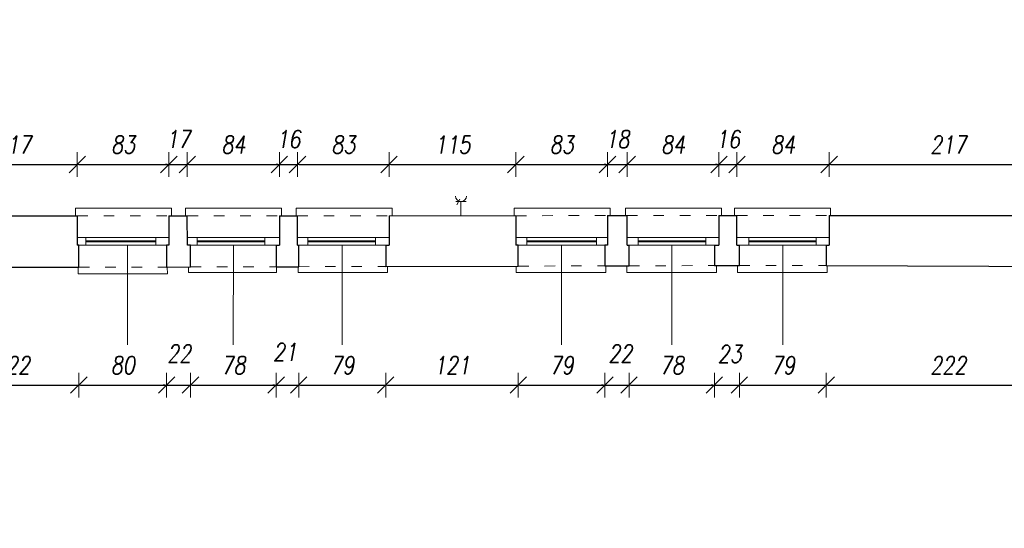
# Model space of a CAD drawing. Header units: millimetres. Extents: x -58431 to 28973, y -32170 to 9431.
# Tile 20 of 54: x -37238 to -28274, y -13723 to -9094. Entities that reach past the tile are written whole.
import ezdxf

# ---------------------------------------------------------------- set-up
doc = ezdxf.new("R2010")
doc.units = ezdxf.units.MM
doc.header["$LTSCALE"] = 8
doc.linetypes.add('ACAD_ISO03W100', pattern=[30, 12, -18])
doc.layers.get('Defpoints').update_dxf_attribs({"lineweight": 0})
for name, color, linetype, lineweight in [('A_DIMEN', 7, 'Continuous', 0), ('BAM_OPISY POWIERZCHNI', 40, 'Continuous', 0), ('instalacje', 6, 'Continuous', 0), ('piętro_dzwi i okna', 3, 'Continuous', 0), ('piętro_parapet', 6, 'Continuous', 0), ('piętro_podciąg', 2, 'ACAD_ISO03W100', 0), ('piętro_rzut', 7, 'Continuous', 30), ('wymiarowanie', 4, 'Continuous', 0)]:
    doc.layers.add(name, color=color, linetype=linetype, lineweight=lineweight)
doc.styles.add('ROMANS1', font='romans.shx', dxfattribs={"width": 0.8, "oblique": 10})
doc.dimstyles.new('NARCH100', dxfattribs={"dimscale": 100, "dimtxt": 1.6, "dimasz": 0.15, "dimexe": 0, "dimexo": 0, "dimgap": 1, "dimtad": 1, "dimdec": 0, "dimlfac": 0.1, "dimrnd": 1, "dimdsep": 46, "dimtxsty": 'ROMANS1', "dimblk": 'wym', "dimcen": -1.5, "dimse1": 1, "dimse2": 1, "dimclrd": 4, "dimclre": 4, "dimclrt": 3, "dimadec": 0, "dimazin": 0, "dimtfac": 0.04, "dimtdec": 0, "dimtmove": 2, "dimatfit": 3, "dimldrblk": 'wym', "dimfxl": 0, "dimtolj": 1, "dimarcsym": 0})

# ---------------------------------------------------------------- blocks, each defined once
blk = doc.blocks.new('wym')
at = {"layer": 'A_DIMEN', "color": 4, "ltscale": 100}
for p, q in [((0, -7.5), (0, 7.5)), ((-5, -5), (5, 5)), ((-5, 0), (5, 0))]:
    blk.add_line(p, q, dxfattribs=at)
blk = doc.blocks.new('*D405')
at = {"layer": 'BAM_OPISY POWIERZCHNI', "color": 4, "lineweight": -2, "transparency": 16777216}
blk.add_line((-37869.4, -10411.8), (-36728.1, -10411.8), dxfattribs=at)
at = {"layer": 'Defpoints', "color": 0, "transparency": 16777216}
for p in [(-36713.1, -10411.8), (-37884.4, -11076.6), (-36713.1, -11076.7)]:
    blk.add_point(p, dxfattribs=at)
at = {"layer": 'BAM_OPISY POWIERZCHNI', "color": 4, "lineweight": -2, "transparency": 16777216, "xscale": 15, "yscale": 15, "zscale": 15, "rotation": 179.9999999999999}
blk.add_blockref('wym', (-37884.4, -10411.8), dxfattribs=at)
at = {"layer": 'BAM_OPISY POWIERZCHNI', "color": 4, "lineweight": -2, "transparency": 16777216, "xscale": 15, "yscale": 15, "zscale": 15}
blk.add_blockref('wym', (-36713.1, -10411.8), dxfattribs=at)
at = {"layer": 'BAM_OPISY POWIERZCHNI', "color": 3, "transparency": 16777216, "insert": (-37298.8, -10231.8), "char_height": 160, "attachment_point": 5, "style": 'ROMANS1'}
blk.add_mtext('\\A1;117', dxfattribs=at)
blk = doc.blocks.new('*D406')
at = {"layer": 'BAM_OPISY POWIERZCHNI', "color": 4, "lineweight": -2, "transparency": 16777216}
blk.add_line((-36698.1, -10411.8), (-35894.7, -10411.8), dxfattribs=at)
at = {"layer": 'Defpoints', "color": 0, "transparency": 16777216}
for p in [(-35879.7, -10411.8), (-36713.1, -11076.7), (-35879.7, -11076.6)]:
    blk.add_point(p, dxfattribs=at)
at = {"layer": 'BAM_OPISY POWIERZCHNI', "color": 4, "lineweight": -2, "transparency": 16777216, "xscale": 15, "yscale": 15, "zscale": 15, "rotation": 179.9999999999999}
blk.add_blockref('wym', (-36713.1, -10411.8), dxfattribs=at)
at = {"layer": 'BAM_OPISY POWIERZCHNI', "color": 4, "lineweight": -2, "transparency": 16777216, "xscale": 15, "yscale": 15, "zscale": 15}
blk.add_blockref('wym', (-35879.7, -10411.8), dxfattribs=at)
at = {"layer": 'BAM_OPISY POWIERZCHNI', "color": 3, "transparency": 16777216, "insert": (-36296.4, -10231.8), "char_height": 160, "attachment_point": 5, "style": 'ROMANS1'}
blk.add_mtext('\\A1;83', dxfattribs=at)
blk = doc.blocks.new('*D407')
at = {"layer": 'BAM_OPISY POWIERZCHNI', "color": 4, "lineweight": -2, "transparency": 16777216}
for p, q in [((-35894.7, -10411.8), (-35909.7, -10411.8)), ((-35879.7, -10411.8), (-35711.8, -10411.8)), ((-35696.8, -10411.8), (-35681.8, -10411.8))]:
    blk.add_line(p, q, dxfattribs=at)
at = {"layer": 'Defpoints', "color": 0, "transparency": 16777216}
for p in [(-35711.8, -10411.8), (-35879.7, -11076.6), (-35711.8, -11076.7)]:
    blk.add_point(p, dxfattribs=at)
at = {"layer": 'BAM_OPISY POWIERZCHNI', "color": 4, "lineweight": -2, "transparency": 16777216, "xscale": 15, "yscale": 15, "zscale": 15}
for p, rotation in [((-35879.7, -10411.8), 359.9999999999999), ((-35711.8, -10411.8), 179.9999999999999)]:
    blk.add_blockref('wym', p, dxfattribs=dict(at, rotation=rotation))
at = {"layer": 'BAM_OPISY POWIERZCHNI', "color": 3, "transparency": 16777216, "insert": (-35795.7, -10181.8), "char_height": 160, "attachment_point": 5, "style": 'ROMANS1'}
blk.add_mtext('\\A1;17', dxfattribs=at)
blk = doc.blocks.new('*D408')
at = {"layer": 'BAM_OPISY POWIERZCHNI', "color": 4, "lineweight": -2, "transparency": 16777216}
blk.add_line((-35696.8, -10411.8), (-34888.3, -10411.8), dxfattribs=at)
at = {"layer": 'Defpoints', "color": 0, "transparency": 16777216}
for p in [(-34873.3, -10411.8), (-35711.8, -11076.7), (-34873.3, -11076.6)]:
    blk.add_point(p, dxfattribs=at)
at = {"layer": 'BAM_OPISY POWIERZCHNI', "color": 4, "lineweight": -2, "transparency": 16777216, "xscale": 15, "yscale": 15, "zscale": 15, "rotation": 179.9999999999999}
blk.add_blockref('wym', (-35711.8, -10411.8), dxfattribs=at)
at = {"layer": 'BAM_OPISY POWIERZCHNI', "color": 4, "lineweight": -2, "transparency": 16777216, "xscale": 15, "yscale": 15, "zscale": 15}
blk.add_blockref('wym', (-34873.3, -10411.8), dxfattribs=at)
at = {"layer": 'BAM_OPISY POWIERZCHNI', "color": 3, "transparency": 16777216, "insert": (-35292.5, -10231.8), "char_height": 160, "attachment_point": 5, "style": 'ROMANS1'}
blk.add_mtext('\\A1;84', dxfattribs=at)
blk = doc.blocks.new('*D409')
at = {"layer": 'BAM_OPISY POWIERZCHNI', "color": 4, "lineweight": -2, "transparency": 16777216}
for p, q in [((-34888.3, -10411.8), (-34903.3, -10411.8)), ((-34873.3, -10411.8), (-34708.8, -10411.8)), ((-34693.8, -10411.8), (-34678.8, -10411.8))]:
    blk.add_line(p, q, dxfattribs=at)
at = {"layer": 'Defpoints', "color": 0, "transparency": 16777216}
for p in [(-34708.8, -10411.8), (-34873.3, -11076.6), (-34708.8, -11076.7)]:
    blk.add_point(p, dxfattribs=at)
at = {"layer": 'BAM_OPISY POWIERZCHNI', "color": 4, "lineweight": -2, "transparency": 16777216, "xscale": 15, "yscale": 15, "zscale": 15}
for p, rotation in [((-34873.3, -10411.8), 359.9999999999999), ((-34708.8, -10411.8), 179.9999999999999)]:
    blk.add_blockref('wym', p, dxfattribs=dict(at, rotation=rotation))
at = {"layer": 'BAM_OPISY POWIERZCHNI', "color": 3, "transparency": 16777216, "insert": (-34791, -10181.8), "char_height": 160, "attachment_point": 5, "style": 'ROMANS1'}
blk.add_mtext('\\A1;16', dxfattribs=at)
blk = doc.blocks.new('*D410')
at = {"layer": 'BAM_OPISY POWIERZCHNI', "color": 4, "lineweight": -2, "transparency": 16777216}
blk.add_line((-34693.8, -10411.8), (-33890.4, -10411.8), dxfattribs=at)
at = {"layer": 'Defpoints', "color": 0, "transparency": 16777216}
for p in [(-33875.4, -10411.8), (-34708.8, -11076.7), (-33875.4, -11076.6)]:
    blk.add_point(p, dxfattribs=at)
at = {"layer": 'BAM_OPISY POWIERZCHNI', "color": 4, "lineweight": -2, "transparency": 16777216, "xscale": 15, "yscale": 15, "zscale": 15, "rotation": 179.9999999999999}
blk.add_blockref('wym', (-34708.8, -10411.8), dxfattribs=at)
at = {"layer": 'BAM_OPISY POWIERZCHNI', "color": 4, "lineweight": -2, "transparency": 16777216, "xscale": 15, "yscale": 15, "zscale": 15}
blk.add_blockref('wym', (-33875.4, -10411.8), dxfattribs=at)
at = {"layer": 'BAM_OPISY POWIERZCHNI', "color": 3, "transparency": 16777216, "insert": (-34292.1, -10231.8), "char_height": 160, "attachment_point": 5, "style": 'ROMANS1'}
blk.add_mtext('\\A1;83', dxfattribs=at)
blk = doc.blocks.new('*D411')
at = {"layer": 'BAM_OPISY POWIERZCHNI', "color": 4, "lineweight": -2, "transparency": 16777216}
blk.add_line((-33860.4, -10411.8), (-32735.8, -10411.8), dxfattribs=at)
at = {"layer": 'Defpoints', "color": 0, "transparency": 16777216}
for p in [(-32720.8, -10411.8), (-33875.4, -11076.6), (-32720.8, -11076.7)]:
    blk.add_point(p, dxfattribs=at)
at = {"layer": 'BAM_OPISY POWIERZCHNI', "color": 4, "lineweight": -2, "transparency": 16777216, "xscale": 15, "yscale": 15, "zscale": 15, "rotation": 179.9999999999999}
blk.add_blockref('wym', (-33875.4, -10411.8), dxfattribs=at)
at = {"layer": 'BAM_OPISY POWIERZCHNI', "color": 4, "lineweight": -2, "transparency": 16777216, "xscale": 15, "yscale": 15, "zscale": 15}
blk.add_blockref('wym', (-32720.8, -10411.8), dxfattribs=at)
at = {"layer": 'BAM_OPISY POWIERZCHNI', "color": 3, "transparency": 16777216, "insert": (-33298.1, -10231.8), "char_height": 160, "attachment_point": 5, "style": 'ROMANS1'}
blk.add_mtext('\\A1;115', dxfattribs=at)
blk = doc.blocks.new('*D412')
at = {"layer": 'BAM_OPISY POWIERZCHNI', "color": 4, "lineweight": -2, "transparency": 16777216}
blk.add_line((-32705.8, -10411.8), (-31901, -10411.8), dxfattribs=at)
at = {"layer": 'Defpoints', "color": 0, "transparency": 16777216}
for p in [(-31886, -10411.8), (-32720.8, -11076.7), (-31886, -11076.6)]:
    blk.add_point(p, dxfattribs=at)
at = {"layer": 'BAM_OPISY POWIERZCHNI', "color": 4, "lineweight": -2, "transparency": 16777216, "xscale": 15, "yscale": 15, "zscale": 15, "rotation": 179.9999999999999}
blk.add_blockref('wym', (-32720.8, -10411.8), dxfattribs=at)
at = {"layer": 'BAM_OPISY POWIERZCHNI', "color": 4, "lineweight": -2, "transparency": 16777216, "xscale": 15, "yscale": 15, "zscale": 15}
blk.add_blockref('wym', (-31886, -10411.8), dxfattribs=at)
at = {"layer": 'BAM_OPISY POWIERZCHNI', "color": 3, "transparency": 16777216, "insert": (-32303.4, -10231.8), "char_height": 160, "attachment_point": 5, "style": 'ROMANS1'}
blk.add_mtext('\\A1;83', dxfattribs=at)
blk = doc.blocks.new('*D413')
at = {"layer": 'BAM_OPISY POWIERZCHNI', "color": 4, "lineweight": -2, "transparency": 16777216}
for p, q in [((-31901, -10411.8), (-31916, -10411.8)), ((-31886, -10411.8), (-31707.7, -10411.8)), ((-31692.7, -10411.8), (-31677.7, -10411.8))]:
    blk.add_line(p, q, dxfattribs=at)
at = {"layer": 'Defpoints', "color": 0, "transparency": 16777216}
for p in [(-31707.7, -10411.8), (-31886, -11076.6), (-31707.7, -11076.7)]:
    blk.add_point(p, dxfattribs=at)
at = {"layer": 'BAM_OPISY POWIERZCHNI', "color": 4, "lineweight": -2, "transparency": 16777216, "xscale": 15, "yscale": 15, "zscale": 15}
for p, rotation in [((-31886, -10411.8), 359.9999999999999), ((-31707.7, -10411.8), 179.9999999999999)]:
    blk.add_blockref('wym', p, dxfattribs=dict(at, rotation=rotation))
at = {"layer": 'BAM_OPISY POWIERZCHNI', "color": 3, "transparency": 16777216, "insert": (-31796.9, -10181.8), "char_height": 160, "attachment_point": 5, "style": 'ROMANS1'}
blk.add_mtext('\\A1;18', dxfattribs=at)
blk = doc.blocks.new('*D414')
at = {"layer": 'BAM_OPISY POWIERZCHNI', "color": 4, "lineweight": -2, "transparency": 16777216}
blk.add_line((-31692.7, -10411.8), (-30887, -10411.8), dxfattribs=at)
at = {"layer": 'Defpoints', "color": 0, "transparency": 16777216}
for p in [(-30872, -10411.8), (-31707.7, -11076.7), (-30872, -11076.6)]:
    blk.add_point(p, dxfattribs=at)
at = {"layer": 'BAM_OPISY POWIERZCHNI', "color": 4, "lineweight": -2, "transparency": 16777216, "xscale": 15, "yscale": 15, "zscale": 15, "rotation": 179.9999999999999}
blk.add_blockref('wym', (-31707.7, -10411.8), dxfattribs=at)
at = {"layer": 'BAM_OPISY POWIERZCHNI', "color": 4, "lineweight": -2, "transparency": 16777216, "xscale": 15, "yscale": 15, "zscale": 15}
blk.add_blockref('wym', (-30872, -10411.8), dxfattribs=at)
at = {"layer": 'BAM_OPISY POWIERZCHNI', "color": 3, "transparency": 16777216, "insert": (-31289.9, -10231.8), "char_height": 160, "attachment_point": 5, "style": 'ROMANS1'}
blk.add_mtext('\\A1;84', dxfattribs=at)
blk = doc.blocks.new('*D415')
at = {"layer": 'BAM_OPISY POWIERZCHNI', "color": 4, "lineweight": -2, "transparency": 16777216}
for p, q in [((-30887, -10411.8), (-30902, -10411.8)), ((-30872, -10411.8), (-30708.2, -10411.8)), ((-30693.2, -10411.8), (-30678.2, -10411.8))]:
    blk.add_line(p, q, dxfattribs=at)
at = {"layer": 'Defpoints', "color": 0, "transparency": 16777216}
for p in [(-30708.2, -10411.8), (-30872, -11076.6), (-30708.2, -11076.7)]:
    blk.add_point(p, dxfattribs=at)
at = {"layer": 'BAM_OPISY POWIERZCHNI', "color": 4, "lineweight": -2, "transparency": 16777216, "xscale": 15, "yscale": 15, "zscale": 15}
for p, rotation in [((-30872, -10411.8), 359.9999999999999), ((-30708.2, -10411.8), 179.9999999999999)]:
    blk.add_blockref('wym', p, dxfattribs=dict(at, rotation=rotation))
at = {"layer": 'BAM_OPISY POWIERZCHNI', "color": 3, "transparency": 16777216, "insert": (-30790.1, -10181.8), "char_height": 160, "attachment_point": 5, "style": 'ROMANS1'}
blk.add_mtext('\\A1;16', dxfattribs=at)
blk = doc.blocks.new('*D416')
at = {"layer": 'BAM_OPISY POWIERZCHNI', "color": 4, "lineweight": -2, "transparency": 16777216}
blk.add_line((-30693.2, -10411.8), (-29884.1, -10411.8), dxfattribs=at)
at = {"layer": 'Defpoints', "color": 0, "transparency": 16777216}
for p in [(-29869.1, -10411.8), (-30708.2, -11076.7), (-29869.1, -11076.6)]:
    blk.add_point(p, dxfattribs=at)
at = {"layer": 'BAM_OPISY POWIERZCHNI', "color": 4, "lineweight": -2, "transparency": 16777216, "xscale": 15, "yscale": 15, "zscale": 15, "rotation": 179.9999999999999}
blk.add_blockref('wym', (-30708.2, -10411.8), dxfattribs=at)
at = {"layer": 'BAM_OPISY POWIERZCHNI', "color": 4, "lineweight": -2, "transparency": 16777216, "xscale": 15, "yscale": 15, "zscale": 15}
blk.add_blockref('wym', (-29869.1, -10411.8), dxfattribs=at)
at = {"layer": 'BAM_OPISY POWIERZCHNI', "color": 3, "transparency": 16777216, "insert": (-30288.6, -10231.8), "char_height": 160, "attachment_point": 5, "style": 'ROMANS1'}
blk.add_mtext('\\A1;84', dxfattribs=at)
blk = doc.blocks.new('*D417')
at = {"layer": 'BAM_OPISY POWIERZCHNI', "color": 4, "lineweight": -2, "transparency": 16777216}
blk.add_line((-29854.1, -10411.8), (-27715.2, -10411.8), dxfattribs=at)
at = {"layer": 'Defpoints', "color": 0, "transparency": 16777216}
for p in [(-27700.2, -10411.8), (-29869.1, -11076.6), (-27700.2, -11076.7)]:
    blk.add_point(p, dxfattribs=at)
at = {"layer": 'BAM_OPISY POWIERZCHNI', "color": 4, "lineweight": -2, "transparency": 16777216, "xscale": 15, "yscale": 15, "zscale": 15, "rotation": 179.9999999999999}
blk.add_blockref('wym', (-29869.1, -10411.8), dxfattribs=at)
at = {"layer": 'BAM_OPISY POWIERZCHNI', "color": 4, "lineweight": -2, "transparency": 16777216, "xscale": 15, "yscale": 15, "zscale": 15}
blk.add_blockref('wym', (-27700.2, -10411.8), dxfattribs=at)
at = {"layer": 'BAM_OPISY POWIERZCHNI', "color": 3, "transparency": 16777216, "insert": (-28784.6, -10231.8), "char_height": 160, "attachment_point": 5, "style": 'ROMANS1'}
blk.add_mtext('\\A1;217', dxfattribs=at)
blk = doc.blocks.new('*D513')
at = {"layer": 'BAM_OPISY POWIERZCHNI', "color": 4, "lineweight": -2, "transparency": 16777216}
blk.add_line((-37901.2, -12419.5), (-36714.6, -12419.5), dxfattribs=at)
at = {"layer": 'Defpoints', "color": 0, "transparency": 16777216}
for p in [(-37916.2, -11347.2, 22637.2), (-36699.6, -11347.2, 22637.2), (-36699.6, -12419.5)]:
    blk.add_point(p, dxfattribs=at)
at = {"layer": 'BAM_OPISY POWIERZCHNI', "color": 4, "lineweight": -2, "transparency": 16777216, "xscale": 15, "yscale": 15, "zscale": 15, "rotation": 179.9999999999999}
blk.add_blockref('wym', (-37916.2, -12419.5), dxfattribs=at)
at = {"layer": 'BAM_OPISY POWIERZCHNI', "color": 4, "lineweight": -2, "transparency": 16777216, "xscale": 15, "yscale": 15, "zscale": 15}
blk.add_blockref('wym', (-36699.6, -12419.5), dxfattribs=at)
at = {"layer": 'BAM_OPISY POWIERZCHNI', "color": 3, "transparency": 16777216, "insert": (-37307.9, -12239.5), "char_height": 160, "attachment_point": 5, "style": 'ROMANS1'}
blk.add_mtext('\\A1;122', dxfattribs=at)
blk = doc.blocks.new('*D514')
at = {"layer": 'BAM_OPISY POWIERZCHNI', "color": 4, "lineweight": -2, "transparency": 16777216}
blk.add_line((-36684.6, -12419.5), (-35915.3, -12419.5), dxfattribs=at)
at = {"layer": 'Defpoints', "color": 0, "transparency": 16777216}
for p in [(-36699.6, -11347.2, 22637.2), (-35900.3, -11345.1), (-35900.3, -12419.5)]:
    blk.add_point(p, dxfattribs=at)
at = {"layer": 'BAM_OPISY POWIERZCHNI', "color": 4, "lineweight": -2, "transparency": 16777216, "xscale": 15, "yscale": 15, "zscale": 15, "rotation": 179.9999999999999}
blk.add_blockref('wym', (-36699.6, -12419.5), dxfattribs=at)
at = {"layer": 'BAM_OPISY POWIERZCHNI', "color": 4, "lineweight": -2, "transparency": 16777216, "xscale": 15, "yscale": 15, "zscale": 15}
blk.add_blockref('wym', (-35900.3, -12419.5), dxfattribs=at)
at = {"layer": 'BAM_OPISY POWIERZCHNI', "color": 3, "transparency": 16777216, "insert": (-36300, -12239.5), "char_height": 160, "attachment_point": 5, "style": 'ROMANS1'}
blk.add_mtext('\\A1;80', dxfattribs=at)
blk = doc.blocks.new('*D515')
at = {"layer": 'BAM_OPISY POWIERZCHNI', "color": 4, "lineweight": -2, "transparency": 16777216}
for p, q in [((-35915.3, -12419.5), (-35930.3, -12419.5)), ((-35900.3, -12419.5), (-35682.3, -12419.5)), ((-35667.3, -12419.5), (-35652.3, -12419.5))]:
    blk.add_line(p, q, dxfattribs=at)
at = {"layer": 'Defpoints', "color": 0, "transparency": 16777216}
for p in [(-35900.3, -11345.1), (-35682.3, -11344.6, 22637.2), (-35682.3, -12419.5)]:
    blk.add_point(p, dxfattribs=at)
at = {"layer": 'BAM_OPISY POWIERZCHNI', "color": 4, "lineweight": -2, "transparency": 16777216, "xscale": 15, "yscale": 15, "zscale": 15}
for p, rotation in [((-35900.3, -12419.5), 359.9999999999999), ((-35682.3, -12419.5), 179.9999999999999)]:
    blk.add_blockref('wym', p, dxfattribs=dict(at, rotation=rotation))
at = {"layer": 'BAM_OPISY POWIERZCHNI', "color": 3, "transparency": 16777216, "insert": (-35786.6, -12132.9), "char_height": 160, "attachment_point": 5, "style": 'ROMANS1'}
blk.add_mtext('\\A1;22', dxfattribs=at)
blk = doc.blocks.new('*D516')
at = {"layer": 'BAM_OPISY POWIERZCHNI', "color": 4, "lineweight": -2, "transparency": 16777216}
blk.add_line((-35667.3, -12419.5), (-34917.8, -12419.5), dxfattribs=at)
at = {"layer": 'Defpoints', "color": 0, "transparency": 16777216}
for p in [(-35682.3, -11344.6, 22637.2), (-34902.8, -11342.6), (-34902.8, -12419.5)]:
    blk.add_point(p, dxfattribs=at)
at = {"layer": 'BAM_OPISY POWIERZCHNI', "color": 4, "lineweight": -2, "transparency": 16777216, "xscale": 15, "yscale": 15, "zscale": 15, "rotation": 179.9999999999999}
blk.add_blockref('wym', (-35682.3, -12419.5), dxfattribs=at)
at = {"layer": 'BAM_OPISY POWIERZCHNI', "color": 4, "lineweight": -2, "transparency": 16777216, "xscale": 15, "yscale": 15, "zscale": 15}
blk.add_blockref('wym', (-34902.8, -12419.5), dxfattribs=at)
at = {"layer": 'BAM_OPISY POWIERZCHNI', "color": 3, "transparency": 16777216, "insert": (-35292.6, -12239.5), "char_height": 160, "attachment_point": 5, "style": 'ROMANS1'}
blk.add_mtext('\\A1;78', dxfattribs=at)
blk = doc.blocks.new('*D517')
at = {"layer": 'BAM_OPISY POWIERZCHNI', "color": 4, "lineweight": -2, "transparency": 16777216}
for p, q in [((-34917.8, -12419.5), (-34932.8, -12419.5)), ((-34902.8, -12419.5), (-34697.6, -12419.5)), ((-34682.6, -12419.5), (-34667.6, -12419.5))]:
    blk.add_line(p, q, dxfattribs=at)
at = {"layer": 'Defpoints', "color": 0, "transparency": 16777216}
for p in [(-34902.8, -11342.6), (-34697.6, -11342), (-34697.6, -12419.5)]:
    blk.add_point(p, dxfattribs=at)
at = {"layer": 'BAM_OPISY POWIERZCHNI', "color": 4, "lineweight": -2, "transparency": 16777216, "xscale": 15, "yscale": 15, "zscale": 15}
for p, rotation in [((-34902.8, -12419.5), 359.9999999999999), ((-34697.6, -12419.5), 179.9999999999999)]:
    blk.add_blockref('wym', p, dxfattribs=dict(at, rotation=rotation))
at = {"layer": 'BAM_OPISY POWIERZCHNI', "color": 3, "transparency": 16777216, "insert": (-34822.9, -12119.6), "char_height": 160, "attachment_point": 5, "style": 'ROMANS1'}
blk.add_mtext('\\A1;21', dxfattribs=at)
blk = doc.blocks.new('*D518')
at = {"layer": 'BAM_OPISY POWIERZCHNI', "color": 4, "lineweight": -2, "transparency": 16777216}
blk.add_line((-34682.6, -12419.5), (-33920.8, -12419.5), dxfattribs=at)
at = {"layer": 'Defpoints', "color": 0, "transparency": 16777216}
for p in [(-34697.6, -11342), (-33905.8, -11340, 33955.8), (-33905.8, -12419.5)]:
    blk.add_point(p, dxfattribs=at)
at = {"layer": 'BAM_OPISY POWIERZCHNI', "color": 4, "lineweight": -2, "transparency": 16777216, "xscale": 15, "yscale": 15, "zscale": 15, "rotation": 179.9999999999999}
blk.add_blockref('wym', (-34697.6, -12419.5), dxfattribs=at)
at = {"layer": 'BAM_OPISY POWIERZCHNI', "color": 4, "lineweight": -2, "transparency": 16777216, "xscale": 15, "yscale": 15, "zscale": 15}
blk.add_blockref('wym', (-33905.8, -12419.5), dxfattribs=at)
at = {"layer": 'BAM_OPISY POWIERZCHNI', "color": 3, "transparency": 16777216, "insert": (-34301.7, -12239.5), "char_height": 160, "attachment_point": 5, "style": 'ROMANS1'}
blk.add_mtext('\\A1;79', dxfattribs=at)
blk = doc.blocks.new('*D519')
at = {"layer": 'BAM_OPISY POWIERZCHNI', "color": 4, "lineweight": -2, "transparency": 16777216}
blk.add_line((-33890.8, -12419.5), (-32713.8, -12419.5), dxfattribs=at)
at = {"layer": 'Defpoints', "color": 0, "transparency": 16777216}
for p in [(-33905.8, -11340, 33955.8), (-32698.8, -11336.7, 22637.2), (-32698.8, -12419.5)]:
    blk.add_point(p, dxfattribs=at)
at = {"layer": 'BAM_OPISY POWIERZCHNI', "color": 4, "lineweight": -2, "transparency": 16777216, "xscale": 15, "yscale": 15, "zscale": 15, "rotation": 179.9999999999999}
blk.add_blockref('wym', (-33905.8, -12419.5), dxfattribs=at)
at = {"layer": 'BAM_OPISY POWIERZCHNI', "color": 4, "lineweight": -2, "transparency": 16777216, "xscale": 15, "yscale": 15, "zscale": 15}
blk.add_blockref('wym', (-32698.8, -12419.5), dxfattribs=at)
at = {"layer": 'BAM_OPISY POWIERZCHNI', "color": 3, "transparency": 16777216, "insert": (-33302.3, -12239.5), "char_height": 160, "attachment_point": 5, "style": 'ROMANS1'}
blk.add_mtext('\\A1;121', dxfattribs=at)
blk = doc.blocks.new('*D520')
at = {"layer": 'BAM_OPISY POWIERZCHNI', "color": 4, "lineweight": -2, "transparency": 16777216}
blk.add_line((-32683.8, -12419.5), (-31924.9, -12419.5), dxfattribs=at)
at = {"layer": 'Defpoints', "color": 0, "transparency": 16777216}
for p in [(-32698.8, -11336.7, 22637.2), (-31909.9, -11334.7), (-31909.9, -12419.5)]:
    blk.add_point(p, dxfattribs=at)
at = {"layer": 'BAM_OPISY POWIERZCHNI', "color": 4, "lineweight": -2, "transparency": 16777216, "xscale": 15, "yscale": 15, "zscale": 15, "rotation": 179.9999999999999}
blk.add_blockref('wym', (-32698.8, -12419.5), dxfattribs=at)
at = {"layer": 'BAM_OPISY POWIERZCHNI', "color": 4, "lineweight": -2, "transparency": 16777216, "xscale": 15, "yscale": 15, "zscale": 15}
blk.add_blockref('wym', (-31909.9, -12419.5), dxfattribs=at)
at = {"layer": 'BAM_OPISY POWIERZCHNI', "color": 3, "transparency": 16777216, "insert": (-32304.3, -12239.5), "char_height": 160, "attachment_point": 5, "style": 'ROMANS1'}
blk.add_mtext('\\A1;79', dxfattribs=at)
blk = doc.blocks.new('*D521')
at = {"layer": 'BAM_OPISY POWIERZCHNI', "color": 4, "lineweight": -2, "transparency": 16777216}
for p, q in [((-31924.9, -12419.5), (-31939.9, -12419.5)), ((-31909.9, -12419.5), (-31690.1, -12419.5)), ((-31675.1, -12419.5), (-31660.1, -12419.5))]:
    blk.add_line(p, q, dxfattribs=at)
at = {"layer": 'Defpoints', "color": 0, "transparency": 16777216}
for p in [(-31909.9, -11334.7), (-31690.1, -11334.1), (-31690.1, -12419.5)]:
    blk.add_point(p, dxfattribs=at)
at = {"layer": 'BAM_OPISY POWIERZCHNI', "color": 4, "lineweight": -2, "transparency": 16777216, "xscale": 15, "yscale": 15, "zscale": 15}
for p, rotation in [((-31909.9, -12419.5), 359.9999999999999), ((-31690.1, -12419.5), 179.9999999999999)]:
    blk.add_blockref('wym', p, dxfattribs=dict(at, rotation=rotation))
at = {"layer": 'BAM_OPISY POWIERZCHNI', "color": 3, "transparency": 16777216, "insert": (-31770.5, -12133), "char_height": 160, "attachment_point": 5, "style": 'ROMANS1'}
blk.add_mtext('\\A1;22', dxfattribs=at)
blk = doc.blocks.new('*D522')
at = {"layer": 'BAM_OPISY POWIERZCHNI', "color": 4, "lineweight": -2, "transparency": 16777216}
blk.add_line((-31675.1, -12419.5), (-30928.6, -12419.5), dxfattribs=at)
at = {"layer": 'Defpoints', "color": 0, "transparency": 16777216}
for p in [(-31690.1, -11334.1), (-30913.6, -11332.1), (-30913.6, -12419.5)]:
    blk.add_point(p, dxfattribs=at)
at = {"layer": 'BAM_OPISY POWIERZCHNI', "color": 4, "lineweight": -2, "transparency": 16777216, "xscale": 15, "yscale": 15, "zscale": 15, "rotation": 179.9999999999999}
blk.add_blockref('wym', (-31690.1, -12419.5), dxfattribs=at)
at = {"layer": 'BAM_OPISY POWIERZCHNI', "color": 4, "lineweight": -2, "transparency": 16777216, "xscale": 15, "yscale": 15, "zscale": 15}
blk.add_blockref('wym', (-30913.6, -12419.5), dxfattribs=at)
at = {"layer": 'BAM_OPISY POWIERZCHNI', "color": 3, "transparency": 16777216, "insert": (-31301.9, -12239.5), "char_height": 160, "attachment_point": 5, "style": 'ROMANS1'}
blk.add_mtext('\\A1;78', dxfattribs=at)
blk = doc.blocks.new('*D523')
at = {"layer": 'BAM_OPISY POWIERZCHNI', "color": 4, "lineweight": -2, "transparency": 16777216}
for p, q in [((-30928.6, -12419.5), (-30943.6, -12419.5)), ((-30913.6, -12419.5), (-30685.9, -12419.5)), ((-30670.9, -12419.5), (-30655.9, -12419.5))]:
    blk.add_line(p, q, dxfattribs=at)
at = {"layer": 'Defpoints', "color": 0, "transparency": 16777216}
for p in [(-30913.6, -11332.1), (-30685.9, -11331.5), (-30685.9, -12419.5)]:
    blk.add_point(p, dxfattribs=at)
at = {"layer": 'BAM_OPISY POWIERZCHNI', "color": 4, "lineweight": -2, "transparency": 16777216, "xscale": 15, "yscale": 15, "zscale": 15}
for p, rotation in [((-30913.6, -12419.5), 359.9999999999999), ((-30685.9, -12419.5), 179.9999999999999)]:
    blk.add_blockref('wym', p, dxfattribs=dict(at, rotation=rotation))
at = {"layer": 'BAM_OPISY POWIERZCHNI', "color": 3, "transparency": 16777216, "insert": (-30774.6, -12137.1), "char_height": 160, "attachment_point": 5, "style": 'ROMANS1'}
blk.add_mtext('\\A1;23', dxfattribs=at)
blk = doc.blocks.new('*D524')
at = {"layer": 'BAM_OPISY POWIERZCHNI', "color": 4, "lineweight": -2, "transparency": 16777216}
blk.add_line((-30670.9, -12419.5), (-29909.5, -12419.5), dxfattribs=at)
at = {"layer": 'Defpoints', "color": 0, "transparency": 16777216}
for p in [(-30685.9, -11331.5), (-29894.5, -11330.5, 22637.2), (-29894.5, -12419.5)]:
    blk.add_point(p, dxfattribs=at)
at = {"layer": 'BAM_OPISY POWIERZCHNI', "color": 4, "lineweight": -2, "transparency": 16777216, "xscale": 15, "yscale": 15, "zscale": 15, "rotation": 179.9999999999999}
blk.add_blockref('wym', (-30685.9, -12419.5), dxfattribs=at)
at = {"layer": 'BAM_OPISY POWIERZCHNI', "color": 4, "lineweight": -2, "transparency": 16777216, "xscale": 15, "yscale": 15, "zscale": 15}
blk.add_blockref('wym', (-29894.5, -12419.5), dxfattribs=at)
at = {"layer": 'BAM_OPISY POWIERZCHNI', "color": 3, "transparency": 16777216, "insert": (-30290.2, -12239.5), "char_height": 160, "attachment_point": 5, "style": 'ROMANS1'}
blk.add_mtext('\\A1;79', dxfattribs=at)
blk = doc.blocks.new('*D525')
at = {"layer": 'BAM_OPISY POWIERZCHNI', "color": 4, "lineweight": -2, "transparency": 16777216}
blk.add_line((-29879.5, -12419.5), (-27690.6, -12419.5), dxfattribs=at)
at = {"layer": 'Defpoints', "color": 0, "transparency": 16777216}
for p in [(-29894.5, -11330.5, 22637.2), (-27675.6, -11339.1, 22637.2), (-27675.6, -12419.5)]:
    blk.add_point(p, dxfattribs=at)
at = {"layer": 'BAM_OPISY POWIERZCHNI', "color": 4, "lineweight": -2, "transparency": 16777216, "xscale": 15, "yscale": 15, "zscale": 15, "rotation": 179.9999999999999}
blk.add_blockref('wym', (-29894.5, -12419.5), dxfattribs=at)
at = {"layer": 'BAM_OPISY POWIERZCHNI', "color": 4, "lineweight": -2, "transparency": 16777216, "xscale": 15, "yscale": 15, "zscale": 15}
blk.add_blockref('wym', (-27675.6, -12419.5), dxfattribs=at)
at = {"layer": 'BAM_OPISY POWIERZCHNI', "color": 3, "transparency": 16777216, "insert": (-28785.1, -12239.5), "char_height": 160, "attachment_point": 5, "style": 'ROMANS1'}
blk.add_mtext('\\A1;222', dxfattribs=at)

msp = doc.modelspace()

# ---------------------------------------------------------------- linework, layer by layer
at = {"layer": 'instalacje'}
for points in [[(-33268.7, -10749.5), (-33172.8, -10749.5)], [(-33229.4, -10727.9), (-33259.3, -10777.7)], [(-33220.8, -10749.5), (-33220.8, -10877.5)]]:
    msp.add_lwpolyline(points, dxfattribs=at)
msp.add_arc((-33220.8, -10699.3), 50.2, 180, 360, dxfattribs=at)
at = {"layer": 'piętro_dzwi i okna'}
for points in [[(-36713.1, -11076.7), (-35879.7, -11076.6)], [(-36634.6, -11146.6), (-36634.6, -11076.7)], [(-36634.6, -11106.3), (-35999, -11106.3)], [(-35999, -11146.6), (-35999, -11076.6)], [(-35711.8, -11076.7), (-34873.3, -11076.6)], [(-35621.1, -11146.6), (-35621.1, -11076.7)], [(-35621.1, -11106.3), (-35005.6, -11106.3)], [(-35005.6, -11146.6), (-35005.6, -11076.6)], [(-34708.8, -11076.7), (-33875.4, -11076.6)], [(-34614.6, -11146.6), (-34614.6, -11076.7)], [(-34614.6, -11106.3), (-33999.1, -11106.3)], [(-33999.1, -11146.6), (-33999.1, -11076.6)], [(-32720.8, -11076.7), (-31886, -11076.6)], [(-32621.4, -11146.6), (-32621.4, -11076.7)], [(-32621.4, -11106.3), (-31985.8, -11106.3)], [(-31985.8, -11146.6), (-31985.8, -11076.6)], [(-31707.7, -11076.7), (-30872, -11076.6)], [(-31607.9, -11146.6), (-31607.9, -11076.7)], [(-31607.9, -11106.3), (-30992.4, -11106.3)], [(-30992.4, -11146.6), (-30992.4, -11076.6)], [(-30708.2, -11076.7), (-29869.1, -11076.6)], [(-30601.4, -11146.6), (-30601.4, -11076.7)], [(-30601.4, -11106.3), (-29985.9, -11106.3)], [(-29985.9, -11146.6), (-29985.9, -11076.6)], [(-36699.6, -11146.6), (-36634.6, -11146.6)], [(-36634.6, -11115.9), (-35999, -11115.9)], [(-36634.6, -11146.6), (-35999, -11146.6)], [(-35999, -11146.6), (-35900.3, -11146.6)], [(-35682.3, -11146.6), (-34902.8, -11146.6)], [(-35621.1, -11115.9), (-35005.6, -11115.9)], [(-34697.6, -11146.6), (-33905.8, -11146.6)], [(-34614.6, -11115.9), (-33999.1, -11115.9)], [(-32698.8, -11146.6), (-31909.9, -11146.6)], [(-32621.4, -11115.9), (-31985.8, -11115.9)], [(-31690.1, -11146.6), (-30913.6, -11146.6)], [(-31607.9, -11115.9), (-30992.4, -11115.9)], [(-30685.9, -11146.6), (-29894.5, -11146.6)], [(-30601.4, -11115.9), (-29985.9, -11115.9)]]:
    msp.add_lwpolyline(points, dxfattribs=at)
at = {"layer": 'piętro_parapet'}
for points in [[(-36730.7, -10879.5), (-36730.7, -10808.9), (-35856, -10808.9), (-35856, -10879)], [(-35729.8, -10879), (-35729.8, -10808.9), (-34855.1, -10808.9), (-34855.1, -10878.6)], [(-34720.8, -10878.5), (-34720.8, -10808.9), (-33846.1, -10808.9), (-33846.1, -10878.1)], [(-32736.9, -10879), (-32736.9, -10808.9), (-31862.1, -10808.9), (-31862.1, -10878.6)], [(-31723.4, -10879), (-31723.4, -10808.9), (-30848.7, -10808.9), (-30848.6, -10878.6)], [(-30730.2, -10879), (-30730.2, -10808.9), (-29855.4, -10808.9), (-29855.4, -10878.6)], [(-36704.8, -11347.2), (-36704.8, -11408), (-35893.5, -11408), (-35893.8, -11345.1)], [(-35699.8, -11344.6), (-35699.8, -11394.3), (-34899.5, -11394.3), (-34899.8, -11342.5)], [(-34703.3, -11342), (-34703.3, -11394.3), (-33888.6, -11394.3), (-33888.9, -11339.9)], [(-32716.8, -11336.8), (-32716.8, -11394.3), (-31902.1, -11394.3), (-31902.5, -11334.7)], [(-31709.7, -11334.2), (-31709.7, -11394.3), (-30895, -11394.3), (-30895.3, -11332)], [(-30702.4, -11331.5), (-30702.4, -11394.3), (-29887.7, -11394.3), (-29888, -11330.5)]]:
    msp.add_lwpolyline(points, dxfattribs=at)
at = {"layer": 'piętro_podciąg'}
for points in [[(-36713.1, -10879.5), (-35879.7, -10879.5)], [(-35709.7, -10879), (-34873.3, -10879)], [(-34709.7, -10878.5), (-33875.4, -10878.5)], [(-32720.8, -10878.1), (-31886, -10877.1)], [(-31708.4, -10877), (-30872, -10876.6)], [(-30709.1, -10876.5), (-29869.1, -10876.1)], [(-34697.6, -11342), (-33905.8, -11339.9)], [(-30685.9, -11332.1), (-29894.5, -11330.5)]]:
    msp.add_lwpolyline(points, dxfattribs=at)
at = {"layer": 'piętro_podciąg', "elevation": 22637.2}
for points in [[(-36699.6, -11347.2), (-35900.3, -11345.1)], [(-35682.3, -11344.6), (-34902.8, -11342.5)], [(-32698.8, -11336.7), (-31909.9, -11334.7)], [(-31690.1, -11334.1), (-30913.6, -11332.1)]]:
    msp.add_lwpolyline(points, dxfattribs=at)
at = {"layer": 'piętro_rzut'}
for p, q in [((-36699.6, -11347.2, 22637.2), (-36699.6, -11146.6, 22637.2)), ((-33905.8, -11146.6, 33955.8), (-33905.8, -11340, 33955.8)), ((-32698.8, -11336.7, 22637.2), (-32698.8, -11146.6, 22637.2)), ((-29894.5, -11146.6, 22637.2), (-29894.5, -11330.5, 22637.2))]:
    msp.add_line(p, q, dxfattribs=at)
for points in [[(-37884.4, -10880), (-36713.1, -10879.5)], [(-36713.1, -10879.5), (-36713.1, -11146.6)], [(-35879.7, -10879.1), (-35712.4, -10879)], [(-35879.7, -10879.1), (-35879.7, -11146.2)], [(-35711.6, -11146.6), (-35712.4, -10879)], [(-34873.3, -10878.6), (-34709.7, -10878.5)], [(-34873.3, -10878.6), (-34873.3, -11146.6)], [(-34708.5, -11146.4), (-34709.7, -10878.5)], [(-33875.4, -10878.1), (-32720.8, -10877.5)], [(-33875.4, -10878.1), (-33875.4, -11146.6)], [(-32720.8, -10877.5), (-32720.8, -11146.6)], [(-31886, -10877.1), (-31708.4, -10877)], [(-31886, -10877.1), (-31886, -11078.3)], [(-31707.5, -11146.6), (-31708.4, -10877)], [(-30872, -10876.6), (-30709.1, -10876.5)], [(-30872, -10876.6), (-30872, -11146.6)], [(-30707.9, -11146.2), (-30709.1, -10876.5)], [(-29869.1, -10876.1), (-27700.2, -10875.1)], [(-29869.1, -10876.1), (-29869.1, -11146.6)], [(-31886, -11076.6), (-31886, -11146.2)], [(-36699.6, -11146.6), (-36713.1, -11146.6)], [(-35900.3, -11146.2), (-35900.3, -11345.1)], [(-35879.7, -11146.2), (-35900.3, -11146.2)], [(-35682.3, -11146.6), (-35711.6, -11146.6)], [(-35682.3, -11344.6), (-35682.3, -11146.6)], [(-34902.8, -11146.6), (-34902.8, -11342.6)], [(-34902.8, -11146.6), (-34873.3, -11146.6)], [(-34708.5, -11146.4), (-34697.6, -11146.6)], [(-34697.6, -11342), (-34697.6, -11146.6)], [(-32698.8, -11146.6), (-32720.8, -11146.6)], [(-31909.9, -11146.2), (-31909.9, -11334.7)], [(-31886, -11146.2), (-31909.9, -11146.2)], [(-31707.5, -11146.6), (-31690.1, -11146.6)], [(-31690.1, -11334.1), (-31690.1, -11146.6)], [(-30913.6, -11146.6), (-30913.6, -11332.1)], [(-30913.6, -11146.6), (-30872, -11146.6)], [(-30707.9, -11146.2), (-30703, -11146.2)], [(-30707.7, -11146.2), (-30685.9, -11146.2)], [(-30685.9, -11331.5), (-30685.9, -11146.2)], [(-29894.5, -11146.6), (-29869.1, -11146.6)]]:
    msp.add_lwpolyline(points, dxfattribs=at)
at = {"layer": 'piętro_rzut', "elevation": 22637.2}
for points in [[(-33905.8, -11146.3), (-33875.4, -11146.3)], [(-37916.2, -11347.2), (-36699.6, -11347.2)], [(-35900.3, -11345.1), (-35682.3, -11344.6)], [(-34902.8, -11342.5), (-34697.6, -11342)], [(-33905.8, -11339.9), (-32698.8, -11336.7)], [(-31909.9, -11334.7), (-31690.1, -11334.1)], [(-30913.6, -11332.1), (-30685.9, -11331.5)], [(-29894.5, -11330.5), (-27675.6, -11339.1)]]:
    msp.add_lwpolyline(points, dxfattribs=at)
at = {"layer": 'wymiarowanie'}
for points in [[(-36255.5, -12052.1), (-36255, -11146.6)], [(-35293.1, -12052.1), (-35292.6, -11146.6)], [(-34302.2, -12052.1), (-34301.7, -11146.6)], [(-32304.9, -12052.1), (-32304.3, -11146.6)], [(-31302.4, -12052.1), (-31301.9, -11146.6)], [(-30290.8, -12052.1), (-30290.2, -11146.6)]]:
    msp.add_lwpolyline(points, dxfattribs=at)

# ---------------------------------------------------------------- dimensions: what is measured, and where the dimension line sits
at = {"layer": 'BAM_OPISY POWIERZCHNI'}
for base, p1, p2, picture, middle in [((-36713.1, -10411.8), (-37884.4, -11076.6), (-36713.1, -11076.7), '*D405', (-37298.8, -10231.8)), ((-35879.7, -10411.8), (-36713.1, -11076.7), (-35879.7, -11076.6), '*D406', (-36296.4, -10231.8)), ((-35711.8, -10411.8), (-35879.7, -11076.6), (-35711.8, -11076.7), '*D407', (-35795.7, -10181.8)), ((-34873.3, -10411.8), (-35711.8, -11076.7), (-34873.3, -11076.6), '*D408', (-35292.5, -10231.8)), ((-34708.8, -10411.8), (-34873.3, -11076.6), (-34708.8, -11076.7), '*D409', (-34791, -10181.8)), ((-33875.4, -10411.8), (-34708.8, -11076.7), (-33875.4, -11076.6), '*D410', (-34292.1, -10231.8)), ((-32720.8, -10411.8), (-33875.4, -11076.6), (-32720.8, -11076.7), '*D411', (-33298.1, -10231.8)), ((-31886, -10411.8), (-32720.8, -11076.7), (-31886, -11076.6), '*D412', (-32303.4, -10231.8)), ((-31707.7, -10411.8), (-31886, -11076.6), (-31707.7, -11076.7), '*D413', (-31796.9, -10181.8)), ((-30872, -10411.8), (-31707.7, -11076.7), (-30872, -11076.6), '*D414', (-31289.9, -10231.8)), ((-30708.2, -10411.8), (-30872, -11076.6), (-30708.2, -11076.7), '*D415', (-30790.1, -10181.8)), ((-29869.1, -10411.8), (-30708.2, -11076.7), (-29869.1, -11076.6), '*D416', (-30288.6, -10231.8)), ((-27700.2, -10411.8), (-29869.1, -11076.6), (-27700.2, -11076.7), '*D417', (-28784.6, -10231.8)), ((-36699.6, -12419.5), (-37916.2, -11347.2, 22637.2), (-36699.6, -11347.2, 22637.2), '*D513', (-37307.9, -12239.5)), ((-35900.3, -12419.5), (-36699.6, -11347.2, 22637.2), (-35900.3, -11345.1), '*D514', (-36300, -12239.5)), ((-34902.8, -12419.5), (-35682.3, -11344.6, 22637.2), (-34902.8, -11342.6), '*D516', (-35292.6, -12239.5)), ((-33905.8, -12419.5), (-34697.6, -11342), (-33905.8, -11340, 33955.8), '*D518', (-34301.7, -12239.5)), ((-32698.8, -12419.5), (-33905.8, -11340, 33955.8), (-32698.8, -11336.7, 22637.2), '*D519', (-33302.3, -12239.5)), ((-31909.9, -12419.5), (-32698.8, -11336.7, 22637.2), (-31909.9, -11334.7), '*D520', (-32304.3, -12239.5)), ((-30913.6, -12419.5), (-31690.1, -11334.1), (-30913.6, -11332.1), '*D522', (-31301.9, -12239.5)), ((-29894.5, -12419.5), (-30685.9, -11331.5), (-29894.5, -11330.5, 22637.2), '*D524', (-30290.2, -12239.5)), ((-27675.6, -12419.5), (-29894.5, -11330.5, 22637.2), (-27675.6, -11339.1, 22637.2), '*D525', (-28785.1, -12239.5))]:
    dim = msp.add_linear_dim(base=base, p1=p1, p2=p2, dimstyle='NARCH100', dxfattribs=at)
    dim.commit()
    dim.dimension.update_dxf_attribs({"geometry": picture, "text_midpoint": middle})
for base, p1, p2, picture, middle in [((-35682.3, -12419.5), (-35900.3, -11345.1), (-35682.3, -11344.6, 22637.2), '*D515', (-35786.6, -12132.9)), ((-34697.6, -12419.5), (-34902.8, -11342.6), (-34697.6, -11342), '*D517', (-34822.9, -12119.6)), ((-31690.1, -12419.5), (-31909.9, -11334.7), (-31690.1, -11334.1), '*D521', (-31770.5, -12133)), ((-30685.9, -12419.5), (-30913.6, -11332.1), (-30685.9, -11331.5), '*D523', (-30774.6, -12137.1))]:
    dim = msp.add_linear_dim(base=base, p1=p1, p2=p2, dimstyle='NARCH100', dxfattribs=at)
    dim.commit()
    dim.dimension.update_dxf_attribs({"geometry": picture, "text_midpoint": middle, "dimtype": 160})

doc.saveas('drawing.dxf')
